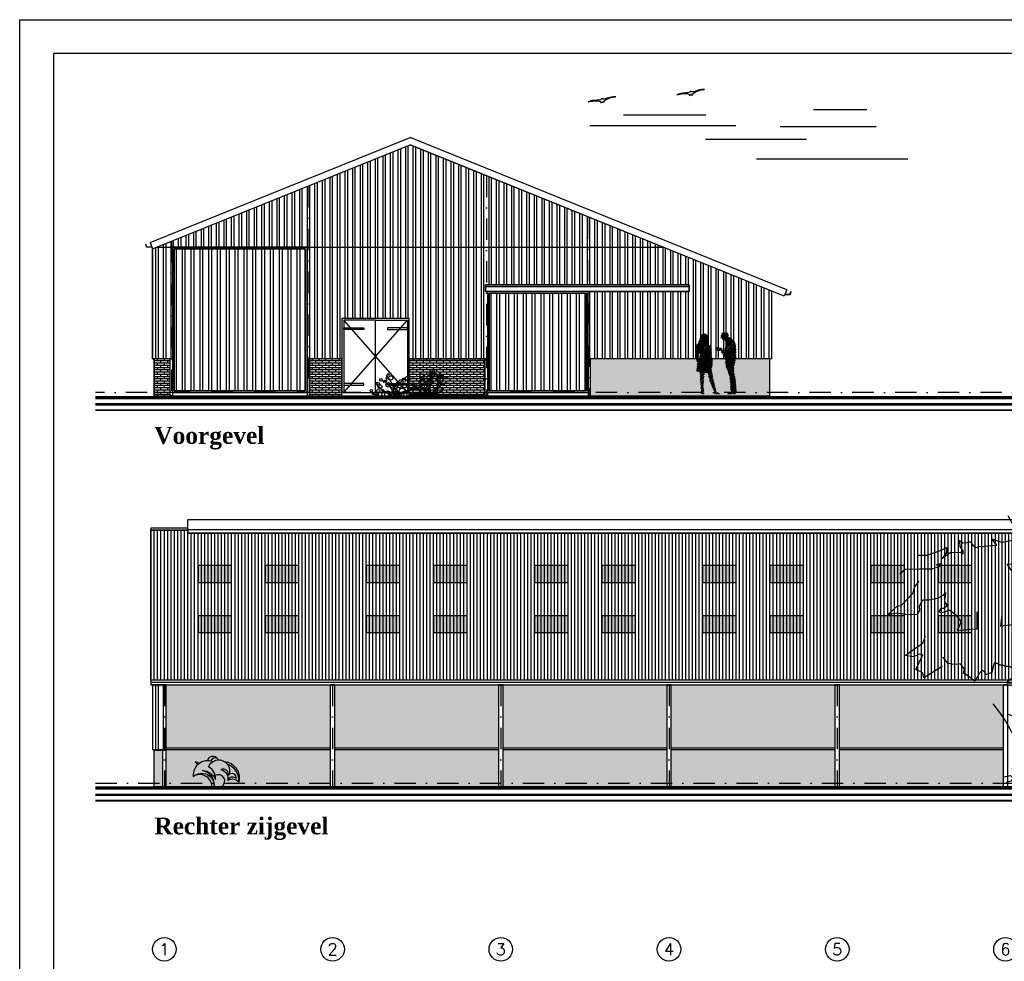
# Model space of a CAD drawing. Extents: x 0 to 114000, y -59400 to 0.
# Tile 9 of 24: x 0 to 29266, y -27970 to 0. Entities that reach past the tile are written whole.
import ezdxf
from ezdxf.enums import TextEntityAlignment as Align

# ---------------------------------------------------------------- set-up
doc = ezdxf.new("R2010")
doc.units = 0
doc.header["$LTSCALE"] = 100
doc.header["$MEASUREMENT"] = 0
doc.linetypes.add('DASHDOT2', pattern=[12.7, 6.35, -3.175, 0, -3.175])
doc.layers.get('0').update_dxf_attribs({"linetype": 'CONTINUOUS'})
for name, color, linetype in [('00', 7, 'CONTINUOUS'), ('A--A$1C-_CIRKEL', 3, 'CONTINUOUS'), ('A--A21--_F1---', 8, 'CONTINUOUS'), ('A--A21--_F123-_SOLID', 25, 'CONTINUOUS'), ('A--A27--_F123-_SOLID', 7, 'CONTINUOUS'), ('A--A49--_F1---_SOLID', 16, 'CONTINUOUS'), ('A--L$2A-_F123-', 7, 'CONTINUOUS'), ('A--L$7A-_STRAMIEN', 1, 'DASHDOT2'), ('A--L20--_F123-_GEVELAANZIC', 7, 'CONTINUOUS'), ('A--L21--_F123-', 1, 'CONTINUOUS'), ('A--L27--_F123-', 1, 'CONTINUOUS'), ('A--L28S-_F123-', 1, 'CONTINUOUS'), ('A--L32--_F123-', 7, 'CONTINUOUS'), ('A--L91--', 7, 'CONTINUOUS'), ('A--L91--_F123-', 7, 'CONTINUOUS'), ('A--L93--_F123-', 7, 'CONTINUOUS'), ('A--L99--_F123-', 1, 'CONTINUOUS'), ('A--M$1A-_F123-_MAATV', 7, 'CONTINUOUS'), ('A--T$1A-_F123-_0_25MM', 2, 'CONTINUOUS')]:
    doc.layers.add(name, color=color, linetype=linetype)
doc.styles.add('ALFA-0_25', font='ROMANS')
doc.styles.add('DLV5', font='TIMESBD.TTF')
pattern_1 = [(90, (0, -59400), (-225, 4e-14), []), (90, (75, -59325), (-225, 4e-14), [])]

# ---------------------------------------------------------------- blocks, each defined once
blk = doc.blocks.new('BOOM')
at = {"layer": 'A--L99--_F123-', "color": 2}
for points in [[(428, 6137), (337, 5973), (155, 5992), (-9, 6046), (-228, 6192), (-647, 6374), (-993, 6192), (-847, 6010), (-1120, 6010), (-1575, 5973), (-1575, 5773), (-1339, 5737), (-1430, 5628), (-1703, 5591), (-1903, 5464)], [(2878, 4820), (2762, 4924), (2432, 4930), (2148, 4930), (1965, 4994), (2051, 5022), (1932, 5058)], [(2453, 4649), (2553, 4513), (2590, 4367), (2854, 4094), (2945, 4076), (3018, 4013), (3145, 3894), (2954, 3931), (2745, 3903), (2481, 3894), (2426, 3994), (2435, 4094), (2362, 4231), (2226, 4231), (2025, 4267), (1880, 4340), (1843, 4395), (1871, 4204), (1843, 4149), (1807, 4094), (1880, 4031), (1953, 4031), (1998, 3958), (1944, 3940), (1852, 3958), (1761, 4003), (1625, 3903), (1488, 3730), (1579, 3530), (1352, 3558), (1124, 3567), (1124, 3758), (1124, 3958)], [(569, 3885), (596, 3630), (523, 3649), (305, 3667), (314, 4076), (132, 3940), (-205, 3958), (-305, 3994), (-223, 3876), (-342, 3758), (-433, 3630), (-524, 3548), (-651, 3639), (-715, 3831)], [(-2449, 3373), (-2349, 3464), (-2218, 3347), (-2212, 3267), (-2278, 3152), (-2069, 3136), (-2039, 3192), (-2039, 3454), (-2009, 3512), (-2101, 3683), (-2097, 3794), (-1785, 3785), (-1667, 3687)], [(23, 3685), (-41, 3576), (-14, 3312), (-78, 3239)], [(-314, 3476), (-305, 3403), (-278, 3376), (-278, 3230)], [(1918, 2718), (2337, 2459), (2360, 2573), (2515, 2650), (2360, 2977), (2437, 2996), (2569, 2932), (2756, 2964), (2519, 3141), (2360, 3246), (2301, 3405)], [(-2264, 2193), (-2359, 2125), (-2368, 2138), (-2324, 2191), (-2312, 2231), (-2279, 2293), (-2242, 2381), (-2174, 2447), (-2163, 2476), (-2066, 2539), (-2042, 2586), (-1971, 2647), (-1936, 2703), (-1830, 2817), (-1795, 2822), (-1768, 2839), (-1771, 2875), (-1797, 2888), (-1837, 2892), (-1839, 2966), (-1765, 3023), (-1677, 3030), (-1626, 2959), (-1458, 2958), (-1433, 2905), (-1389, 2902), (-1347, 2953), (-1008, 2958), (-957, 2990)], [(-794, 2747), (-821, 2652), (-865, 2603), (-938, 2484), (-930, 2403), (-982, 2405), (-1039, 2519), (-1104, 2549), (-1139, 2536)], [(-1569, 2060), (-1710, 2058), (-1726, 2087), (-1724, 2164), (-1767, 2202), (-1897, 2164), (-1941, 2104), (-1965, 2093), (-1965, 2125), (-2012, 2191), (-2264, 2193)], [(-487, 2120), (-512, 2158), (-669, 2164), (-656, 2063), (-694, 2033), (-691, 1927), (-767, 1925), (-797, 1957), (-993, 1952), (-1012, 1908), (-993, 1819), (-1082, 1824), (-1080, 1859), (-1142, 1919), (-1126, 2177), (-1164, 2218), (-1395, 2164), (-1498, 2161)], [(-105, 1866), (-92, 1766), (-5, 1610), (34, 1428), (90, 1250)], [(-205, 171), (-205, 305), (-144, 370), (-213, 552), (-278, 743), (-309, 929), (-361, 947), (-348, 1133), (-426, 1263), (-521, 1411), (-595, 1575), (-656, 1784)], [(420, 1636), (303, 1593), (303, 1502), (207, 1385)], [(-261, 279), (-261, 418), (-318, 444), (-400, 431), (-430, 366), (-426, 197), (-361, 123), (-370, 79), (-465, 93), (-539, -3)], [(342, 409), (303, 361)], [(520, 218), (372, 249), (307, 188), (359, 119), (468, 88)]]:
    blk.add_lwpolyline(points, dxfattribs=at)
at = {"layer": 'A--L99--_F123-', "color": 8}
for points in [[(2456, 5238), (2258, 5241), (1956, 5342), (1825, 5412), (1825, 5299), (1919, 5165), (1871, 5211), (1742, 5302), (1511, 5308), (1443, 5272), (1443, 5339), (1514, 5433), (1520, 5552), (1538, 5580), (1450, 5516), (1352, 5528), (1285, 5549), (1224, 5470), (1160, 5412), (1071, 5440), (683, 5464), (792, 5609), (573, 5537), (355, 5573), (82, 5646), (100, 5537), (173, 5464), (-46, 5300), (-82, 5191), (-246, 5191), (-246, 5082), (-46, 5045), (446, 5027), (373, 4918), (264, 4809), (-9, 4863), (-119, 4882), (-137, 4936), (-119, 4754), (-264, 4627), (-392, 4627), (-537, 4572), (-592, 4590)], [(-1521, 5300), (-1739, 5136), (-1958, 5155), (-2103, 5009), (-1994, 4863), (-1757, 4736), (-1757, 4681), (-1939, 4663), (-1976, 4445), (-2231, 4518), (-2340, 4554), (-2322, 4427), (-2522, 4445), (-2631, 4427), (-2613, 4299), (-2395, 4208), (-2613, 4026), (-2813, 4026)], [(-952, 3712), (-924, 3876), (-1125, 3876), (-1243, 3985), (-1279, 3903), (-1270, 3812), (-1380, 3758), (-1461, 3776), (-1525, 3785), (-1534, 3503)], [(-1237, 3059), (-1245, 3103), (-1322, 3159), (-1317, 3198), (-1350, 3257), (-1352, 3440), (-1319, 3502)], [(-232, 3558), (-187, 3530), (-187, 3476), (-169, 3430)], [(-132, 3539), (-141, 3467), (-160, 3457)], [(-177, 2371), (-135, 2371), (-110, 2399), (-103, 2384), (-102, 2365), (-71, 2339), (-70, 2269), (-23, 2181), (-6, 2161), (26, 2164), (143, 2268), (204, 2266), (210, 2292), (234, 2333), (443, 2339), (472, 2354), (312, 2474), (307, 2563), (279, 2617), (204, 2652), (207, 2681), (349, 2686), (391, 2718), (493, 2713), (541, 2745), (613, 2745), (669, 2785), (710, 2782), (734, 2798), (758, 2753), (777, 2643), (796, 2582), (917, 2532), (976, 2604), (1008, 2632), (1081, 2559), (1181, 2386), (1340, 2504), (1390, 2541), (1436, 2559), (1413, 2654), (1504, 2773), (1650, 2759), (1782, 2786), (1905, 2927)], [(-517, 1996), (-426, 1879), (-383, 1684), (-326, 1463), (-213, 1307), (-148, 1025)], [(4, 1944), (-1, 1740), (77, 1601), (160, 1402)], [(86, 1012), (-9, 929), (-9, 821)]]:
    blk.add_lwpolyline(points, dxfattribs=at)
at = {"layer": 'A--L99--_F123-', "color": 2}
blk.add_arc((3832, -624), 3949, 140.8206, 169.0296, dxfattribs=at)
blk = doc.blocks.new('QD91053-')
at = {"layer": 'A--L91--_F123-', "color": 1, "linetype": 'CONTINUOUS'}
for centre, radius in [((-548, 639), 24.9), ((-472, 535), 63), ((464, 593), 69.4), ((669, 552), 65.9), ((711, 692), 34.8), ((794, 648), 39.9), ((788, 743), 32.9), ((934, 600), 29.7), ((990, 639), 29.5), ((1026, 573), 49.1), ((-907, 381), 30.2), ((-848, 357), 42.6), ((-797, 274), 58), ((-765, 478), 39.3), ((-672, 432), 31.1), ((-624, 450), 29.7), ((-552, 333), 67.2), ((-577, 534), 30.2), ((-431, 273), 49.1), ((-315, 265), 43.1), ((-271, 382), 30.2), ((-213, 296), 52.8), ((-170, 425), 60.4), ((-63, 315), 70.6), ((-90, 510), 32.8), ((-38, 452), 14.7), ((24, 525), 59.8), ((112, 342), 44), ((210, 349), 36.6), ((264, 276), 32.9), ((444, 407), 76), ((539, 354), 28.2), ((574, 457), 55.8), ((604, 269), 72.5), ((704, 414), 65.5), ((730, 536), 31.1), ((930, 484), 58), ((982, 365), 46.9), ((1080, 342), 38.2), ((1175, 536), 33.7), ((1160, 393), 13.9), ((-1055, 158), 35.3), ((-980, 73), 39.4), ((-891, 43), 20.7), ((-846, 147), 49.1), ((-713, 167), 27.8), ((-349, 123), 87), ((-131, 143), 92.3), ((16, 125), 51.3), ((98, 197), 42.7), ((160, 74), 31.1), ((203, 198), 22.9), ((260, 55), 42.6), ((304, 204), 43.7), ((396, 234), 52.4), ((462, 142), 82.9), ((743, 165), 90.8), ((884, 104), 49.6), ((961, 188), 91.4)]:
    blk.add_circle(centre, radius, dxfattribs=at)
for centre, radius, start, end in [((-1251, 7), 889, 359.5326, 43.0418), ((2146, 182), 1479, 158.4887, 186.8224), ((1511, 123), 841, 138.8673, 187.727), ((355, 1555), 1743, 222.3394, 243.1782), ((-944, -85), 578, 8.4501, 66.3269), ((259, -22), 621, 121.2651, 177.9637), ((909, 917), 927, 215.8726, 255.444), ((964, 476), 554, 179.3256, 238.0735), ((-25, 41), 695, 357.8699, 50.6155), ((284, 747), 836, 297.5671, 348.8381), ((435, 450), 502, 299.9325, 6.6118), ((-781, -569), 673, 57.7108, 112.0944), ((-786, 48), 60.9, 308.4217, 231.5783), ((-565, 48), 94.3, 329.4961, 210.5039), ((-421, -6), 116, 3.0381, 176.9619), ((-328, 17), 110, 351.203, 188.797), ((269, -770), 970, 93.3086, 127.4954), ((-203, -43), 75.3, 34.3778, 145.6222), ((-40, 34), 52.5, 319.7882, 220.2118), ((378, -843), 910, 71.3392, 109.4353), ((356, 55), 45.9, 298.6589, 241.3411), ((511, 25), 75.3, 352.0783, 187.9217), ((611, 105), 109, 303.8972, 236.1028), ((635, -34), 110, 26.4631, 153.5369), ((729, -11), 116, 12.9313, 167.0687), ((39, 752), 970, 310.5134, 310.5821), ((48, 5), 621, 0.9295, 0.9994), ((1252, 68), 578, 184.7691, 185.237), ((1088, 551), 673, 232.24, 232.8984)]:
    blk.add_arc(centre, radius, start, end, dxfattribs=at)
blk = doc.blocks.new('*X35')
at = {"color": 0}
for p, q in [((2005, -421), (2123, -302)), ((2010, -465), (2166, -309)), ((2031, -344), (2061, -315)), ((2036, -488), (2204, -320)), ((2044, -926), (2409, -561)), ((2055, -519), (2228, -346)), ((2084, -540), (2237, -386)), ((2124, -549), (2235, -438)), ((2127, -793), (2384, -536)), ((2146, -725), (2359, -512)), ((2164, -657), (2332, -490)), ((2170, -602), (2303, -469)), ((2176, -547), (2266, -457)), ((1268, -959), (1417, -811)), ((1269, -1007), (1486, -791)), ((1269, -909), (1375, -803)), ((1270, -858), (1329, -800)), ((1287, -792), (1297, -782)), ((1372, -1054), (1708, -717)), ((1383, -943), (1650, -676)), ((1385, -990), (1681, -695)), ((1385, -1090), (1723, -752)), ((1437, -1088), (1729, -795)), ((1483, -1091), (1733, -841)), ((1494, -734), (1615, -612)), ((1498, -779), (1623, -654)), ((1544, -634), (1579, -599)), ((2016, -905), (2079, -841)), ((2071, -948), (2425, -594)), ((2088, -981), (2439, -630)), ((2108, -1011), (2451, -667)), ((2128, -1040), (2455, -713)), ((2148, -1070), (2458, -760)), ((2168, -1099), (2464, -803)), ((2188, -1128), (2467, -850)), ((1272, -1054), (1357, -970)), ((1278, -1098), (1356, -1020)), ((1288, -1138), (1359, -1066)), ((1299, -1176), (1339, -1136)), ((1532, -1091), (1738, -886)), ((1614, -1059), (1738, -935)), ((1653, -1069), (1741, -982)), ((1680, -1092), (1745, -1027)), ((1681, -1141), (1752, -1069)), ((1687, -1184), (1757, -1114)), ((1691, -1230), (1759, -1162)), ((2209, -1157), (2468, -898)), ((2249, -1166), (2465, -950)), ((2293, -1172), (2462, -1003)), ((2342, -1172), (2463, -1051)), ((2397, -1167), (2447, -1117)), ((1673, -1396), (1747, -1322)), ((1679, -1340), (1757, -1262)), ((1688, -1282), (1760, -1210)), ((1691, -1427), (1735, -1383)), ((1395, -1525), (1424, -1496)), ((1395, -1574), (1469, -1501)), ((1396, -1624), (1514, -1505)), ((1396, -1672), (1528, -1540)), ((1397, -1721), (1515, -1603)), ((1400, -1768), (1508, -1660)), ((1404, -1813), (1503, -1714)), ((1631, -1537), (1669, -1499)), ((1636, -1581), (1723, -1494)), ((1646, -1621), (1747, -1520)), ((1660, -1656), (1760, -1556)), ((1669, -1697), (1770, -1596)), ((1674, -1742), (1776, -1640)), ((1686, -1779), (1784, -1681)), ((1705, -1809), (1793, -1721)), ((1409, -1858), (1500, -1767)), ((1413, -1903), (1499, -1818)), ((1418, -1948), (1498, -1868)), ((1421, -1995), (1498, -1917)), ((1423, -2042), (1500, -1965)), ((1428, -2086), (1504, -2010)), ((1722, -1842), (1804, -1760)), ((1736, -1878), (1815, -1798)), ((1745, -1917), (1826, -1836)), ((1757, -1955), (1834, -1878)), ((1777, -1985), (1840, -1921)), ((1795, -2016), (1849, -1962)), ((1811, -2050), (1860, -2001)), ((1815, -2095), (1872, -2039)), ((2264, -2141), (2357, -2048)), ((1433, -2131), (1509, -2055)), ((1470, -2144), (1514, -2099)), ((1832, -2128), (1885, -2075)), ((1868, -2141), (1917, -2093)), ((1918, -2141), (1948, -2110)), ((1967, -2141), (1980, -2128)), ((2214, -2142), (2257, -2099)), ((2317, -2138), (2401, -2054)), ((2378, -2126), (2435, -2070)), ((2411, -2143), (2469, -2085))]:
    blk.add_line(p, q, dxfattribs=at)
blk = doc.blocks.new('*X36')
at = {"color": 0}
for p, q in [((1271, -758), (1609, -421)), ((1278, -702), (1592, -388)), ((1297, -782), (1621, -457)), ((1329, -800), (1632, -496)), ((1355, -576), (1564, -366)), ((1505, -713), (1359, -567)), ((1520, -679), (1374, -532)), ((1386, -495), (1529, -352)), ((1536, -645), (1386, -495)), ((1556, -616), (1396, -455)), ((1585, -596), (1411, -421)), ((1412, -419), (1466, -366)), ((1633, -594), (1430, -390)), ((1638, -549), (1454, -365)), ((1632, -493), (1495, -356)), ((1609, -421), (1547, -359)), ((1579, -599), (1638, -540)), ((1340, -795), (1280, -736)), ((1408, -814), (1283, -689)), ((1443, -799), (1304, -660)), ((1485, -792), (1329, -636)), ((1495, -752), (1348, -605)), ((1375, -803), (1544, -634)), ((1417, -811), (1494, -734)), ((1486, -791), (1498, -779)), ((1615, -612), (1633, -595)), ((1859, -813), (1921, -752)), ((1870, -831), (1861, -822)), ((1921, -832), (1870, -781)), ((1988, -850), (1888, -750)), ((1891, -831), (1961, -762)), ((1939, -833), (2009, -763)), ((2032, -845), (1949, -761)), ((1973, -849), (2043, -778)), ((2048, -810), (2000, -763)), ((2019, -852), (2048, -823)), ((1286, -1436), (1653, -1069)), ((1299, -1374), (1614, -1059)), ((1304, -1320), (1532, -1091)), ((1309, -1265), (1483, -1091)), ((1309, -1463), (1680, -1092)), ((1328, -1196), (1437, -1088)), ((1339, -1136), (1385, -1090)), ((1691, -1493), (1339, -1141)), ((1740, -1492), (1352, -1105)), ((1352, -1469), (1681, -1141)), ((1671, -1374), (1387, -1090)), ((1681, -1334), (1434, -1088)), ((1688, -1292), (1488, -1092)), ((1690, -1245), (1536, -1091)), ((1689, -1194), (1573, -1078)), ((1681, -1136), (1607, -1063)), ((2144, -1173), (2188, -1128)), ((2144, -1222), (2209, -1157)), ((2391, -1401), (2145, -1155)), ((2151, -1116), (2168, -1099)), ((2394, -1355), (2152, -1112)), ((2161, -1255), (2249, -1166)), ((2186, -1378), (2397, -1167)), ((2398, -1309), (2256, -1167)), ((2417, -1229), (2358, -1170)), ((2428, -1191), (2404, -1166)), ((1324, -1472), (1286, -1434)), ((1385, -1484), (1293, -1392)), ((1449, -1499), (1301, -1351)), ((1504, -1504), (1305, -1305)), ((1557, -1508), (1309, -1260)), ((1607, -1508), (1318, -1219)), ((1652, -1503), (1333, -1185)), ((1386, -1485), (1687, -1184)), ((1424, -1496), (1691, -1230)), ((1469, -1501), (1688, -1282)), ((1514, -1505), (1679, -1340)), ((1561, -1508), (1673, -1396)), ((1610, -1509), (1691, -1427)), ((1669, -1499), (1736, -1432)), ((1738, -1441), (1720, -1423)), ((2393, -1453), (2142, -1202)), ((2161, -1304), (2293, -1172)), ((2393, -1502), (2167, -1276)), ((2411, -1570), (2167, -1325)), ((2173, -1341), (2342, -1172)), ((2421, -1629), (2194, -1402)), ((2199, -1415), (2431, -1183)), ((2213, -1450), (2411, -1252)), ((2226, -1487), (2397, -1316)), ((2237, -1525), (2394, -1367)), ((2247, -1564), (2391, -1420)), ((2407, -1268), (2312, -1174)), ((1723, -1494), (1740, -1477)), ((2442, -1699), (2225, -1482)), ((2444, -1751), (2244, -1551)), ((2266, -1595), (2393, -1468)), ((2277, -1634), (2394, -1516)), ((2458, -1815), (2277, -1633)), ((2279, -1680), (2407, -1552)), ((2458, -1864), (2280, -1686)), ((2285, -1724), (2416, -1594)), ((2462, -1917), (2288, -1743)), ((2289, -1770), (2422, -1637)), ((2291, -1817), (2432, -1676)), ((2293, -1865), (2445, -1713)), ((2464, -1969), (2289, -1794)), ((2470, -2025), (2293, -1847)), ((2469, -2073), (2297, -1901)), ((2298, -1909), (2447, -1761)), ((2298, -2009), (2458, -1848)), ((2345, -2048), (2298, -2001)), ((2299, -1958), (2458, -1799)), ((2399, -2053), (2299, -1952)), ((2318, -2038), (2461, -1895)), ((2355, -2050), (2463, -1942)), ((2401, -2054), (2467, -1988)), ((2435, -2069), (2471, -2033))]:
    blk.add_line(p, q, dxfattribs=at)
blk = doc.blocks.new('QD93001-')
at = {"layer": 'A--L93--_F123-', "color": 1}
blk.add_blockref('*X35', (-1470, 2144), dxfattribs=at)
at = {"layer": 'A--L93--_F123-', "color": 2}
blk.add_blockref('*X36', (-1470, 2144), dxfattribs=at)
blk = doc.blocks.new('QD91052-')
at = {"layer": 'A--L91--_F123-', "color": 2, "linetype": 'CONTINUOUS'}
for points in [[(-126, 761, -0.696387), (175, 825, 0.55221), (-26, 747, 0.55221)], [(0, 0, 0.57656), (-550, 300, -0.656989), (76, 0, 0.36404), (-275, 475, -0.282928), (112, 206, 0.29071), (-95, 585, -1.028653), (498, 333)], [(-380, 681, 0.064029), (-499, 727, -0.079907), (-422, 646)], [(371, 744, -0.462509), (800, 125, 0.348616), (463, 660, 0.348616)], [(800, 125, 0.35875), (474, 179, -0.608075), (723, 236, 0.786587), (498, 333, 0.593872), (271, 502, -0.405187), (474, 179)]]:
    blk.add_lwpolyline(points, format="xyb", dxfattribs=at)
for centre, radius, start, end in [((-134, 342), 419, 68.3952, 185.7848), ((195, 160), 189, 302.1458, 119.3335)]:
    blk.add_arc(centre, radius, start, end, dxfattribs=at)
blk = doc.blocks.new('CIRKEL')
at = {"layer": 'A--A$1C-_CIRKEL'}
blk.add_circle((0, 0), 350, dxfattribs=at)

msp = doc.modelspace()

# ---------------------------------------------------------------- hatches: boundary and pattern name
at = {"layer": 'A--A21--_F1---'}
h = msp.add_hatch(dxfattribs=at)
h.set_pattern_fill('ANSI32', color=256, scale=600, angle=45, style=0)
h.set_pattern_definition(pattern_1)
h.paths.add_polyline_path([(22350, -8057.7), (22350, -10076.7), (16900, -10076.7), (16900, -8076.7), (19900, -8076.7), (19900, -7876.7), (13850, -7876.7), (13850, -8076.7), (13900, -8076.7), (13900, -10076.7), (11580, -10076.7), (11580, -8876.7), (9580, -8876.7), (9580, -10076.7), (8540, -10076.7), (8540, -6759.1), (4540, -6759.1), (4540, -10076.7), (3950, -10076.7), (3950, -6807.7), (11603.1, -3715.7)])
h = msp.add_hatch(dxfattribs=at)
h.set_pattern_fill('ANSI32', color=256, scale=700, angle=45, style=0)
h.set_pattern_definition([(90, (-43990.7, -59400), (-262.5, 6e-14), []), (90, (-43903.2, -59312.5), (-262.5, 6e-14), [])])
h.paths.add_polyline_path([(4590, -11026.7), (8490, -11026.7), (8490, -6809.1), (4590, -6809.1)])
h = msp.add_hatch(dxfattribs=at)
h.set_pattern_fill('ANSI32', color=256, scale=700, angle=45, style=0)
h.set_pattern_definition([(90, (-33587.9, -59400), (-262.5, 6e-14), []), (90, (-33500.4, -59312.5), (-262.5, 6e-14), [])])
h.paths.add_polyline_path([(13950, -11026.7), (16850, -11026.7), (16850, -8126.7), (13950, -8126.7)])
h = msp.add_hatch(dxfattribs=at)
h.set_pattern_fill('AR-BRSTD', color=256, scale=25, style=0)
h.set_pattern_definition([(0, (0, -59400), (0, 66.675), []), (90, (0, -59400), (-100, 66.675), [66.675, -66.675])])
h.paths.add_polyline_path([(11580, -10076.7), (13830, -10076.7), (13830, -11176.7), (11580, -11176.7)])
h.paths.add_polyline_path([(8610, -11176.7), (9580, -11176.7), (9580, -10076.7), (8610, -10076.7)])
h.paths.add_polyline_path([(4000, -11176.7), (4470, -11176.7), (4470, -10076.7), (4000, -10076.7)])
h = msp.add_hatch(dxfattribs=at)
h.set_pattern_fill('_U', color=256, scale=100, angle=90, style=0, pattern_type=0)
h.set_pattern_definition([(90, (0, -59400), (-100, 6e-15), [])])
h.paths.add_polyline_path([(3900, -19623.2), (3900, -15159.3), (5000, -15159.3), (5000, -15251.3), (32822, -15251.3), (32822, -15159.3), (84700, -15159.3), (84700, -19471.6), (32822, -19471.6), (32822, -19623.2)])
h = msp.add_hatch(dxfattribs=at)
h.set_pattern_fill('ANSI32', color=256, scale=600, angle=45, style=0)
h.set_pattern_definition(pattern_1)
h.paths.add_polyline_path([(3950, -21676), (4352.5, -21676), (4352.5, -19760), (3950, -19760)])

# ---------------------------------------------------------------- linework, layer by layer
for points in [[(22350, -8057.7), (22350, -10076.7), (16900, -10076.7), (16900, -8076.7), (19900, -8076.7), (19900, -7876.7), (13850, -7876.7), (13850, -8076.7), (13900, -8076.7), (13900, -10076.7), (11580, -10076.7), (11580, -8876.7), (9580, -8876.7), (9580, -10076.7), (8540, -10076.7), (8540, -6759.1), (4540, -6759.1), (4540, -10076.7), (3950, -10076.7), (3950, -6807.7), (11603.1, -3715.7)], [(4590, -11026.7), (8490, -11026.7), (8490, -6809.1), (4590, -6809.1)], [(13950, -11026.7), (16850, -11026.7), (16850, -8126.7), (13950, -8126.7)], [(4000, -11176.7), (4470, -11176.7), (4470, -10076.7), (4000, -10076.7)], [(8610, -11176.7), (9580, -11176.7), (9580, -10076.7), (8610, -10076.7)], [(11580, -10076.7), (13830, -10076.7), (13830, -11176.7), (11580, -11176.7)], [(3900, -19623.2), (3900, -15159.3), (5000, -15159.3), (5000, -15251.3), (32822, -15251.3), (32822, -15159.3), (84700, -15159.3), (84700, -19471.6), (32822, -19471.6), (32822, -19623.2)], [(3950, -21676), (4352.5, -21676), (4352.5, -19760), (3950, -19760)]]:
    msp.add_lwpolyline(points, close=True, dxfattribs=at)
at = {"layer": 'A--A21--_F123-_SOLID', "color": 27}
for points in [[(16970, -11176.7), (16970, -10076.7), (22300, -11176.7), (22300, -10076.7)], [(4000, -22776), (4000, -21676), (4247.5, -22776), (4247.5, -21676)], [(4352.5, -22776), (4352.5, -21676), (9232.5, -22776), (9232.5, -21676)], [(9367.5, -22776), (9367.5, -21676), (14232.5, -22776), (14232.5, -21676)], [(14367.5, -22776), (14367.5, -21676), (19232.5, -22776), (19232.5, -21676)], [(19367.5, -22776), (19367.5, -21676), (24232.5, -22776), (24232.5, -21676)], [(24367.5, -22776), (24367.5, -21676), (29232.5, -22776), (29232.5, -21676)]]:
    msp.add_solid(points, dxfattribs=at)
at = {"layer": 'A--A21--_F123-_SOLID'}
for points in [[(4352.5, -21626), (4352.5, -19760), (9232.5, -21626), (9232.5, -19760)], [(9367.5, -21626), (9367.5, -19760), (14232.5, -21626), (14232.5, -19760)], [(14367.5, -21626), (14367.5, -19760), (19232.5, -21626), (19232.5, -19760)], [(19367.5, -21626), (19367.5, -19760), (24232.5, -21626), (24232.5, -19760)], [(24367.5, -21626), (24367.5, -19760), (29232.5, -21626), (29232.5, -19760)]]:
    msp.add_solid(points, dxfattribs=at)
at = {"layer": 'A--A27--_F123-_SOLID', "color": 25, "linetype": 'CONTINUOUS'}
for points in [[(5300, -16713.8), (5300, -16217.4), (6300, -16713.8), (6300, -16217.4)], [(7300, -16713.8), (7300, -16217.4), (8300, -16713.8), (8300, -16217.4)], [(10300, -16713.8), (10300, -16217.4), (11300, -16713.8), (11300, -16217.4)], [(12300, -16713.8), (12300, -16217.4), (13300, -16713.8), (13300, -16217.4)], [(15300, -16713.8), (15300, -16217.4), (16300, -16713.8), (16300, -16217.4)], [(17300, -16713.8), (17300, -16217.4), (18300, -16713.8), (18300, -16217.4)], [(20300, -16713.8), (20300, -16217.4), (21300, -16713.8), (21300, -16217.4)], [(22300, -16713.8), (22300, -16217.4), (23300, -16713.8), (23300, -16217.4)], [(25300, -16713.8), (25300, -16217.4), (26300, -16713.8), (26300, -16217.4)], [(27300, -16713.8), (27300, -16217.4), (28300, -16713.8), (28300, -16217.4)], [(5300, -18202.9), (5300, -17706.5), (6300, -18202.9), (6300, -17706.5)], [(7300, -18202.9), (7300, -17706.5), (8300, -18202.9), (8300, -17706.5)], [(10300, -18202.9), (10300, -17706.5), (11300, -18202.9), (11300, -17706.5)], [(12300, -18202.9), (12300, -17706.5), (13300, -18202.9), (13300, -17706.5)], [(15300, -18202.9), (15300, -17706.5), (16300, -18202.9), (16300, -17706.5)], [(17300, -18202.9), (17300, -17706.5), (18300, -18202.9), (18300, -17706.5)], [(20300, -18202.9), (20300, -17706.5), (21300, -18202.9), (21300, -17706.5)], [(22300, -18202.9), (22300, -17706.5), (23300, -18202.9), (23300, -17706.5)], [(25300, -18202.9), (25300, -17706.5), (26300, -18202.9), (26300, -17706.5)], [(27300, -18202.9), (27300, -17706.5), (28300, -18202.9), (28300, -17706.5)]]:
    msp.add_solid(points, dxfattribs=at)
at = {"layer": 'A--A49--_F1---_SOLID'}
for points in [[(4000, -10126.7), (4000, -10076.7), (4540, -10126.7), (4540, -10076.7)], [(9580, -10126.7), (9580, -10076.7), (8540, -10126.7), (8540, -10076.7)], [(13900, -10126.7), (13900, -10076.7), (11580, -10126.7), (11580, -10076.7)], [(16900, -10126.7), (16900, -10076.7), (22300, -10126.7), (22300, -10076.7)], [(32822, -19810), (32822, -19760), (3950, -19810), (3950, -19760)], [(4352.5, -21726), (4352.5, -21676), (4000, -21726), (4000, -21676)]]:
    msp.add_solid(points, dxfattribs=at)
at = {"layer": 'A--L$2A-_F123-', "color": 1}
msp.add_lwpolyline([(0, -59400), (0, 0), (114000, 0), (114000, -59400)], close=True, dxfattribs=at)
at = {"layer": 'A--L$2A-_F123-', "color": 4}
msp.add_lwpolyline([(1000, -58400), (113000, -58400), (113000, -1000), (1000, -1000)], close=True, dxfattribs=at)
at = {"layer": 'A--L$7A-_STRAMIEN'}
for p, q in [((13875, -4633.6), (13875, -11176.7)), ((8565, -4943.2), (8565, -11176.7)), ((16925, -5865.9), (16925, -11176.7)), ((4515, -6579.5), (4515, -11176.7)), ((4300, -19760), (4300, -22776)), ((9300, -19760), (9300, -22776)), ((14300, -19760), (14300, -22776)), ((19300, -19760), (19300, -22776)), ((24300, -19760), (24300, -22776))]:
    msp.add_line(p, q, dxfattribs=at)
at = {"layer": 'A--L20--_F123-_GEVELAANZIC', "color": 2, "linetype": 'CONTINUOUS'}
for points in [[(5300, -16713.8), (6300, -16713.8), (6300, -16217.4), (5300, -16217.4)], [(7300, -16713.8), (8300, -16713.8), (8300, -16217.4), (7300, -16217.4)], [(10300, -16713.8), (11300, -16713.8), (11300, -16217.4), (10300, -16217.4)], [(12300, -16713.8), (13300, -16713.8), (13300, -16217.4), (12300, -16217.4)], [(15300, -16713.8), (16300, -16713.8), (16300, -16217.4), (15300, -16217.4)], [(17300, -16713.8), (18300, -16713.8), (18300, -16217.4), (17300, -16217.4)], [(20300, -16713.8), (21300, -16713.8), (21300, -16217.4), (20300, -16217.4)], [(22300, -16713.8), (23300, -16713.8), (23300, -16217.4), (22300, -16217.4)], [(25300, -16713.8), (26300, -16713.8), (26300, -16217.4), (25300, -16217.4)], [(27300, -16713.8), (28300, -16713.8), (28300, -16217.4), (27300, -16217.4)], [(5300, -18202.9), (6300, -18202.9), (6300, -17706.5), (5300, -17706.5)], [(7300, -18202.9), (8300, -18202.9), (8300, -17706.5), (7300, -17706.5)], [(10300, -18202.9), (11300, -18202.9), (11300, -17706.5), (10300, -17706.5)], [(12300, -18202.9), (13300, -18202.9), (13300, -17706.5), (12300, -17706.5)], [(15300, -18202.9), (16300, -18202.9), (16300, -17706.5), (15300, -17706.5)], [(17300, -18202.9), (18300, -18202.9), (18300, -17706.5), (17300, -17706.5)], [(20300, -18202.9), (21300, -18202.9), (21300, -17706.5), (20300, -17706.5)], [(22300, -18202.9), (23300, -18202.9), (23300, -17706.5), (22300, -17706.5)], [(25300, -18202.9), (26300, -18202.9), (26300, -17706.5), (25300, -17706.5)], [(27300, -18202.9), (28300, -18202.9), (28300, -17706.5), (27300, -17706.5)]]:
    msp.add_lwpolyline(points, close=True, dxfattribs=at)
at = {"layer": 'A--L21--_F123-', "color": 3}
for p, q in [((3875.1, -6622.3), (11603.1, -3500)), ((22800, -8023.9), (11603.1, -3500)), ((3950, -6807.7), (11603.1, -3715.7)), ((22725.1, -8209.3), (11603.1, -3715.7)), ((3875.1, -6622.3), (3950, -6807.7)), ((4070.4, -6759.1), (19135.8, -6759.1)), ((22800, -8023.9), (22725.1, -8209.3)), ((4000, -11176.7), (4000, -10076.7)), ((4540, -10076.7), (4000, -10076.7)), ((9580, -10076.7), (8540, -10076.7)), ((13900, -10076.7), (11580, -10076.7)), ((22300, -10076.7), (16900, -10076.7)), ((22300, -11176.7), (22300, -10076.7)), ((4000, -11176.7), (22300, -11176.7)), ((32822, -14857.9), (5000, -14857.9)), ((5000, -15251.3), (5000, -14857.9)), ((3900, -15099.3), (3900, -19760)), ((5000, -15099.3), (3900, -15099.3)), ((3900, -19760), (32822, -19760)), ((4352.5, -21676), (4352.5, -19760)), ((4000, -22776), (4000, -21676)), ((4000, -22776), (69500, -22776))]:
    msp.add_line(p, q, dxfattribs=at)
for points in [[(3950, -6807.7), (3950, -10076.7), (4000, -10076.7)], [(22350, -8057.7), (22350, -10076.7), (22300, -10076.7)], [(3950, -19760), (3950, -21676), (4352.5, -21676)]]:
    msp.add_lwpolyline(points, dxfattribs=at)
at = {"layer": 'A--L27--_F123-', "color": 2, "linetype": 'CONTINUOUS'}
for p, q in [((5000, -15159.3), (3900, -15159.3)), ((32822, -15153.8), (5000, -15153.8)), ((32822, -15251.3), (5000, -15251.3)), ((32822, -19623.2), (3900, -19623.2)), ((32822, -19684), (3900, -19684)), ((4352.5, -21626), (9232.5, -21626)), ((9367.5, -21626), (14232.5, -21626)), ((14367.5, -21626), (19232.5, -21626)), ((19367.5, -21626), (24232.5, -21626)), ((24367.5, -21626), (29232.5, -21626)), ((4352.5, -21676), (9232.5, -21676)), ((9367.5, -21676), (14232.5, -21676)), ((14367.5, -21676), (19232.5, -21676)), ((19367.5, -21676), (24232.5, -21676)), ((24367.5, -21676), (29232.5, -21676))]:
    msp.add_line(p, q, dxfattribs=at)
for points in [[(3928.3, -6754.1), (3769.5, -6754.1), (3762.5, -6681.9), (3733.8, -6683.1)], [(3930.4, -6759.1), (3765, -6759.1), (3758, -6687.1), (3734, -6688.1)], [(22744.7, -8160.7), (22910.1, -8160.7), (22917.1, -8088.7), (22941.1, -8089.7)], [(22746.7, -8155.7), (22905.5, -8155.7), (22912.6, -8083.5), (22941.3, -8084.7)]]:
    msp.add_lwpolyline(points, dxfattribs=at)
at = {"layer": 'A--L28S-_F123-', "color": 2}
for points in [[(4540, -11176.7), (4470, -11176.7), (4470, -10076.7), (4540, -10076.7)], [(8540, -11176.7), (8610, -11176.7), (8610, -10076.7), (8540, -10076.7)], [(13900, -11176.7), (13830, -11176.7), (13830, -10076.7), (13900, -10076.7)], [(16900, -11176.7), (16970, -11176.7), (16970, -10076.7), (16900, -10076.7)], [(9232.5, -22776), (9367.5, -22776), (9367.5, -19760), (9232.5, -19760)], [(14232.5, -22776), (14367.5, -22776), (14367.5, -19760), (14232.5, -19760)], [(19232.5, -22776), (19367.5, -22776), (19367.5, -19760), (19232.5, -19760)], [(24232.5, -22776), (24367.5, -22776), (24367.5, -19760), (24232.5, -19760)], [(29232.5, -22776), (29367.5, -22776), (29367.5, -19760), (29232.5, -19760)], [(4247.5, -22776), (4352.5, -22776), (4352.5, -21676), (4247.5, -21676)]]:
    msp.add_lwpolyline(points, close=True, dxfattribs=at)
at = {"layer": 'A--L32--_F123-', "color": 1, "linetype": 'CONTINUOUS'}
for p, q in [((13850, -7926.7), (19900, -7926.7)), ((9630, -11076.7), (11530, -8926.7)), ((11530, -11076.7), (9630, -8926.7))]:
    msp.add_line(p, q, dxfattribs=at)
for points in [[(4540, -11076.7), (8540, -11076.7), (8540, -6759.1), (4540, -6759.1)], [(8490, -11026.7), (4590, -11026.7), (4590, -6809.1), (8490, -6809.1)], [(13900, -11076.7), (16900, -11076.7), (16900, -8076.7), (13900, -8076.7)], [(16850, -11026.7), (13950, -11026.7), (13950, -8126.7), (16850, -8126.7)], [(9580, -11076.7), (11580, -11076.7), (11580, -8876.7), (9580, -8876.7)], [(9630, -11076.7), (10580, -11076.7), (10580, -8926.7), (9630, -8926.7)], [(11530, -11076.7), (10580, -11076.7), (10580, -8926.7), (11530, -8926.7)], [(9630, -9151.7), (10230, -9151.7), (10230, -9201.7), (9630, -9201.7)], [(11530, -9151.7), (10930, -9151.7), (10930, -9201.7), (11530, -9201.7)], [(9630, -10851.7), (10230, -10851.7), (10230, -10801.7), (9630, -10801.7)], [(11530, -10851.7), (10930, -10851.7), (10930, -10801.7), (11530, -10801.7)]]:
    msp.add_lwpolyline(points, close=True, dxfattribs=at)
at = {"layer": 'A--L32--_F123-', "color": 2, "linetype": 'CONTINUOUS'}
msp.add_lwpolyline([(19900, -8076.7), (13850, -8076.7), (13850, -7876.7), (19900, -7876.7)], close=True, dxfattribs=at)
at = {"layer": 'A--L32--_F123-', "color": 1}
for points in [[(6923, -8917.9, 0, 75, 0), (6698, -8917.9, 0, 0, 0), (6254.2, -8917.9, 0, 0, 0), (6254.2, -8917.9, 0, 0, 0)], [(15705.4, -9529.2, 0, 75, 0), (15480.4, -9529.2, 0, 0, 0), (15036.6, -9529.2, 0, 0, 0), (15036.6, -9529.2, 0, 0, 0)]]:
    msp.add_lwpolyline(points, format="xyseb", dxfattribs=at)
at = {"layer": 'A--L93--_F123-', "color": 1}
for points in [[(17383.2, -2404.1), (17383.2, -2404.1), (17445.2, -2365.1), (17519.5, -2329.7), (17568.1, -2315.6), (17621, -2301.8), (17675.5, -2293.1), (17716, -2288.5), (17643.6, -2287.4), (17577.7, -2299.4), (17506.6, -2316.3), (17451.9, -2334.4), (17399.1, -2353.2), (17362.1, -2360.5), (17344.5, -2355.6), (17328.2, -2346.4), (17309.8, -2347.9), (17291.9, -2352.4), (17280.3, -2362), (17275.3, -2373.4), (17261.4, -2382.3), (17224, -2387.6), (17164.6, -2392), (17084.6, -2397.3), (17020.5, -2404.7), (16976.5, -2413.3), (16942.5, -2425.2), (16901.1, -2443.1), (16978.5, -2423.3), (17024.9, -2416.3), (17092.1, -2409.3), (17161.7, -2409.1), (17223.3, -2421), (17281.4, -2435.4), (17277.3, -2468.9), (17310.2, -2449.1), (17334.7, -2443.8), (17368.4, -2448.4), (17357.9, -2421.4), (17383.2, -2404.1)], [(20018.4, -2189.1), (20018.4, -2189.1), (20080.4, -2150.1), (20154.7, -2114.7), (20203.3, -2100.6), (20256.2, -2086.8), (20310.7, -2078.1), (20351.2, -2073.5), (20278.8, -2072.4), (20212.9, -2084.4), (20141.8, -2101.2), (20087.1, -2119.3), (20034.3, -2138.2), (19997.3, -2145.5), (19979.7, -2140.6), (19963.3, -2131.3), (19944.9, -2132.9), (19927.1, -2137.4), (19915.5, -2147), (19910.4, -2158.4), (19896.6, -2167.3), (19859.2, -2172.6), (19799.8, -2177), (19719.7, -2182.3), (19655.7, -2189.6), (19611.7, -2198.3), (19577.6, -2210.2), (19536.3, -2228.1), (19613.6, -2208.3), (19660.1, -2201.3), (19727.3, -2194.3), (19796.9, -2194.1), (19858.5, -2206), (19916.6, -2220.3), (19912.4, -2253.9), (19945.4, -2234.1), (19969.9, -2228.8), (20003.5, -2233.4), (19993.1, -2206.3), (20018.4, -2189.1)]]:
    msp.add_lwpolyline(points, dxfattribs=at)
at = {"layer": 'A--L99--_F123-', "color": 2, "linetype": 'CONTINUOUS'}
msp.add_line((20398.1, -2840), (17951.2, -2840), dxfattribs=at)
at = {"layer": 'A--L99--_F123-', "color": 1, "linetype": 'CONTINUOUS'}
for p, q in [((23598, -2672), (25183.6, -2672)), ((21903.9, -4136.2), (26394.5, -4136.2))]:
    msp.add_line(p, q, dxfattribs=at)
at = {"layer": 'A--L99--_F123-', "color": 7, "linetype": 'CONTINUOUS'}
for p, q in [((21285.5, -3152.1), (16946.7, -3152.1)), ((22603.1, -3176.1), (25453.3, -3176.1))]:
    msp.add_line(p, q, dxfattribs=at)
at = {"layer": 'A--L99--_F123-', "color": 3, "linetype": 'CONTINUOUS'}
msp.add_line((23382.9, -3560.1), (20380.4, -3560.1), dxfattribs=at)
at = {"layer": 'A--L99--_F123-', "color": 1, "linetype": 'DASHDOT2'}
for p, q in [((111750, -11076.7), (2250, -11076.7)), ((2250, -22676), (111750, -22676))]:
    msp.add_line(p, q, dxfattribs=at)
at = {"layer": 'A--L99--_F123-', "color": 2}
for points, const_width in [([(2250, -11224.3), (111750, -11224.3)], 100), ([(2250, -11424.3), (111750, -11424.3)], 75), ([(2250, -11599.3), (111750, -11599.3)], 50), ([(111750, -22823.6), (2250, -22823.6)], 100), ([(111750, -23023.6), (2250, -23023.6)], 75), ([(111750, -23198.6), (2250, -23198.6)], 50)]:
    msp.add_lwpolyline(points, dxfattribs=dict(at, const_width=const_width))

# ---------------------------------------------------------------- block references
at = {"linetype": 'CONTINUOUS', "xscale": -1.3104, "yscale": 1.3104, "zscale": 1.3104}
msp.add_blockref('BOOM', (29935.4, -22772.2), dxfattribs=at)
at = {"layer": '00'}
msp.add_blockref('QD93001-', (20301, -11126.7), dxfattribs=at)
at = {"layer": 'A--L91--'}
for name, p in [('QD91053-', (11503.2, -11176.7)), ('QD91052-', (5711.2, -22776))]:
    msp.add_blockref(name, p, dxfattribs=at)
at = {"layer": 'A--M$1A-_F123-_MAATV'}
ref = msp.add_blockref('CIRKEL', (4300, -27613.9), dxfattribs=at)
ref.add_attrib('A', '1', dxfattribs={"layer": 'A--T$1A-_F123-_0_25MM', "height": 350, "style": 'ALFA-0_25'}).set_placement((4300, -27613.9), align=Align.MIDDLE_CENTER)
ref = msp.add_blockref('CIRKEL', (9300, -27613.9), dxfattribs=at)
ref.add_attrib('A', '2', dxfattribs={"layer": 'A--T$1A-_F123-_0_25MM', "height": 350, "style": 'ALFA-0_25'}).set_placement((9300, -27613.9), align=Align.MIDDLE_CENTER)
ref = msp.add_blockref('CIRKEL', (14300, -27613.9), dxfattribs=at)
ref.add_attrib('A', '3', dxfattribs={"layer": 'A--T$1A-_F123-_0_25MM', "height": 350, "style": 'ALFA-0_25'}).set_placement((14300, -27613.9), align=Align.MIDDLE_CENTER)
ref = msp.add_blockref('CIRKEL', (19300, -27613.9), dxfattribs=at)
ref.add_attrib('A', '4', dxfattribs={"layer": 'A--T$1A-_F123-_0_25MM', "height": 350, "style": 'ALFA-0_25'}).set_placement((19300, -27613.9), align=Align.MIDDLE_CENTER)
ref = msp.add_blockref('CIRKEL', (24300, -27613.9), dxfattribs=at)
ref.add_attrib('A', '5', dxfattribs={"layer": 'A--T$1A-_F123-_0_25MM', "height": 350, "style": 'ALFA-0_25'}).set_placement((24300, -27613.9), align=Align.MIDDLE_CENTER)
ref = msp.add_blockref('CIRKEL', (29300, -27613.9), dxfattribs=at)
ref.add_attrib('A', '6', dxfattribs={"layer": 'A--T$1A-_F123-_0_25MM', "height": 350, "style": 'ALFA-0_25'}).set_placement((29300, -27613.9), align=Align.MIDDLE_CENTER)

# ---------------------------------------------------------------- texts
at = {"layer": 'A--T$1A-_F123-_0_25MM', "color": 4, "style": 'DLV5'}
for s, p in [('Voorgevel', (4000, -12599.3)), ('Rechter zijgevel', (4000, -24198.6))]:
    msp.add_text(s, height=500, dxfattribs=at).set_placement(p)

doc.saveas('drawing.dxf')
